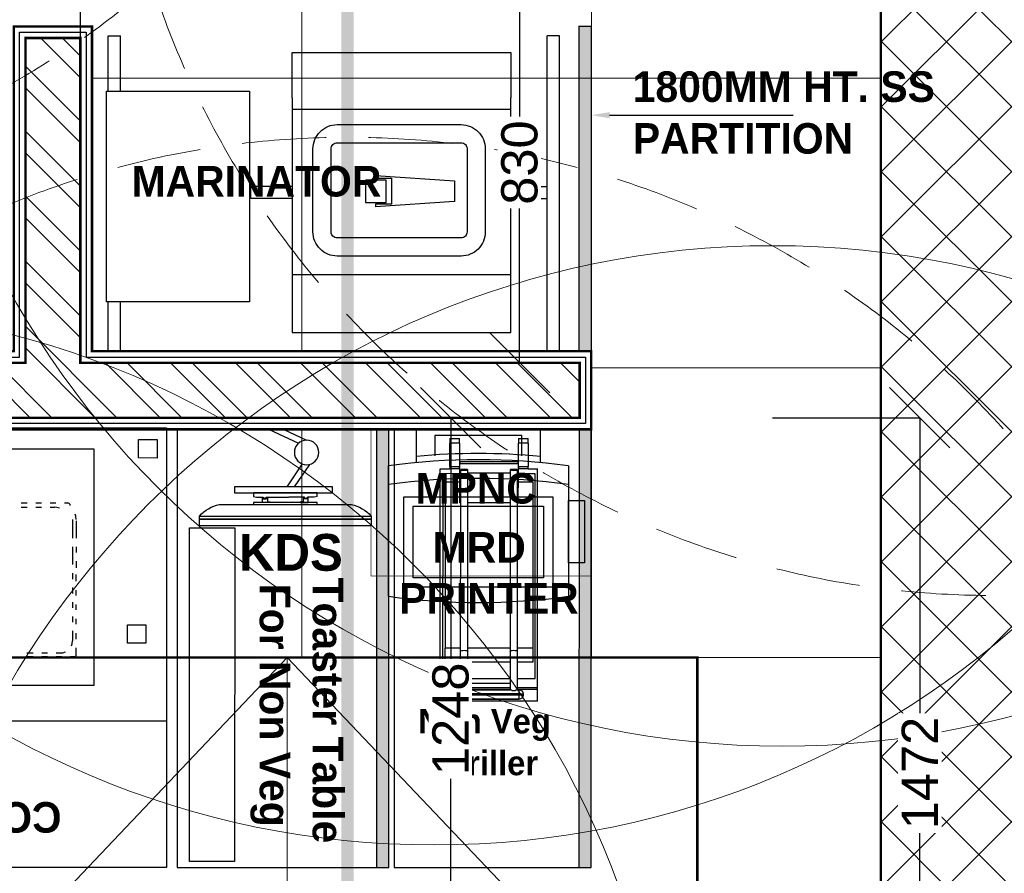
# Model space of a CAD drawing. Header units: millimetres. Extents: x -115221 to 194496, y -122556 to 375476.
# Tile 34 of 169: x 103976 to 106015, y -103773 to -102005. Entities that reach past the tile are written whole.
import ezdxf

# ---------------------------------------------------------------- set-up
doc = ezdxf.new("R2010")
doc.units = ezdxf.units.MM
doc.header["$PDMODE"] = 3
doc.header["$PDSIZE"] = -100
doc.linetypes.add('CONTINOUS', pattern=[0])
doc.linetypes.add('DASHED2', pattern=[0.375, 0.25, -0.125])
for name, color, linetype, lineweight in [('Ceiling', 6, 'Continuous', 13), ('FA-PENDANT SPRINKLER COVERAGR AREA', 6, 'Continuous', 0), ('FA-UPRIGHT 79 DEG', 104, 'Continuous', 0), ('FA-UPRIGHT 79 DEG COVERAGE AREA', 124, 'Continuous', 0), ('FA-UPRIGHT SPRINKLER', 1, 'Continuous', 0), ('FA-UPRIGHT SPRINKLER COVERAGE AREA', 1, 'Continuous', 0), ('PENDENT SPRINKLER', 6, 'Continuous', 0), ('SPRINKLER DIM', 5, 'Continuous', 0), ('SPRINKLER PIPE', 1, 'Continuous', 0)]:
    doc.layers.add(name, color=color, linetype=linetype, lineweight=lineweight)
for name, color, linetype in [('FUR R0', 8, 'Continuous'), ('WWDS CEILING', 8, 'Continuous'), ('WWDS FURNITURE LAYOUT', 8, 'Continuous')]:
    doc.layers.add(name, color=color, linetype=linetype)
doc.styles.add('ARIAL', font='GOTHICB.TTF')
doc.styles.add('har', font='GOTHICB.TTF')
doc.styles.get("Standard").update_dxf_attribs({"font": 'arial.ttf'})
doc.dimstyles.new('PLU DIM', dxfattribs={"dimtxt": 75, "dimasz": 125, "dimexe": 0.1, "dimexo": 0.1, "dimgap": 0.09, "dimtad": 0, "dimtoh": 1, "dimdec": 0, "dimzin": 0, "dimdsep": 46, "dimtxsty": 'Standard', "dimblk": 'OBLIQUE', "dimcen": 0.09, "dimclrd": 150, "dimclre": 150, "dimclrt": 1, "dimadec": 0, "dimazin": 0, "dimtfac": 1, "dimtdec": 0, "dimtofl": 0, "dimtmove": 1, "dimatfit": 3, "dimldrblk": 'OBLIQUE', "dimfxl": 1, "dimtfill": 1, "dimfrac": 1, "dimtolj": 1, "dimtzin": 0, "dimarcsym": 0})

# ---------------------------------------------------------------- blocks, each defined once
blk = doc.blocks.new('Bun Toaster')
for q in [(297.9, -113.5), (500.3, -598.2)]:
    blk.add_line((297.9, -598.1), q)
at = {"layer": 'FUR R0'}
for p, q in [((317.3, -60.2), (317.3, -50.2)), ((337.3, -50.2), (317.3, -50.2)), ((317.3, -60.2), (317.3, -108.5)), ((317.3, -60.2), (337.3, -60.2)), ((337.3, -50.2), (337.3, -60.2)), ((337.3, -108.5), (337.3, -60.2)), ((460.3, -60.2), (460.3, -50.2)), ((480.3, -50.2), (460.3, -50.2)), ((460.3, -60.2), (460.3, -108.5)), ((460.3, -60.2), (480.3, -60.2)), ((480.3, -50.2), (480.3, -60.2)), ((480.3, -108.5), (480.3, -60.2)), ((338.3, -103.2), (338.3, -98.5)), ((338.3, -98.5), (459.3, -98.5)), ((459.3, -98.5), (459.3, -103.2)), ((317.3, -113.5), (297.9, -113.5)), ((317.3, -113.5), (317.3, -108.5)), ((337.3, -108.5), (317.3, -108.5)), ((317.3, -113.5), (337.3, -113.5)), ((337.3, -108.5), (337.3, -113.5)), ((338.3, -113.5), (337.3, -113.5)), ((338.3, -103.2), (338.3, -122.3)), ((338.3, -103.2), (459.3, -103.2)), ((338.3, -122.3), (338.3, -184)), ((338.3, -122.3), (339.8, -122.3)), ((339.8, -115.5), (339.8, -192.6)), ((354.8, -115.5), (354.8, -192.6)), ((354.8, -122.3), (442.8, -122.3)), ((442.8, -192.6), (442.8, -115.5)), ((457.8, -192.6), (457.8, -115.5)), ((457.8, -122.3), (459.3, -122.3)), ((459.3, -122.3), (459.3, -103.2)), ((460.3, -113.5), (459.3, -113.5)), ((459.3, -184), (459.3, -122.3)), ((460.3, -113.5), (460.3, -108.5)), ((480.3, -108.5), (460.3, -108.5)), ((460.3, -113.5), (480.3, -113.5)), ((480.3, -108.5), (480.3, -113.5)), ((500.3, -113.5), (480.3, -113.5)), ((500.3, -560.3), (500.3, -113.5)), ((302.3, -123.5), (338.3, -123.5)), ((302.3, -550.3), (302.3, -123.5)), ((307.3, -141.5), (307.3, -487)), ((307.3, -141.5), (338.3, -141.5)), ((459.3, -123.5), (495.3, -123.5)), ((459.3, -141.5), (490.3, -141.5)), ((490.3, -141.5), (490.3, -487)), ((495.3, -123.5), (495.3, -550.3)), ((338.3, -184), (339.8, -184)), ((354.8, -184), (442.8, -184)), ((457.8, -184), (459.3, -184)), ((339.8, -192.6), (339.8, -494)), ((354.8, -192.6), (354.8, -494)), ((442.8, -494), (442.8, -192.6)), ((457.8, -494), (457.8, -192.6)), ((307.3, -487), (307.3, -506.1)), ((307.3, -487), (339.8, -487)), ((354.8, -487), (442.8, -487)), ((457.8, -487), (490.3, -487)), ((490.3, -506.1), (490.3, -487)), ((307.3, -506.1), (307.3, -516.7)), ((339.8, -506.1), (307.3, -506.1)), ((339.8, -494), (339.8, -573.9)), ((354.8, -494), (354.8, -573.9)), ((442.8, -506.1), (354.8, -506.1)), ((442.8, -573.9), (442.8, -494)), ((457.8, -573.9), (457.8, -494)), ((490.3, -506.1), (457.8, -506.1)), ((490.3, -516.7), (490.3, -506.1)), ((307.3, -516.7), (339.8, -516.7)), ((354.8, -516.7), (442.8, -516.7)), ((457.8, -516.7), (490.3, -516.7)), ((339.8, -550.3), (302.3, -550.3)), ((442.8, -550.3), (354.8, -550.3)), ((495.3, -550.3), (457.8, -550.3)), ((339.8, -569.2), (297.9, -569.2)), ((339.8, -572.7), (297.9, -572.7)), ((336.3, -573.9), (336.3, -582.6)), ((339.9, -573.9), (336.3, -573.9)), ((339.9, -573.9), (340.1, -573.9)), ((340.1, -573.9), (340.4, -574)), ((340.4, -574), (340.8, -574.2)), ((340.8, -574.2), (341.3, -574.5)), ((341.3, -574.5), (341.9, -574.8)), ((352.7, -574.8), (353.2, -574.5)), ((353.2, -574.5), (353.7, -574.2)), ((353.7, -574.2), (354.1, -574)), ((354.1, -574), (354.4, -573.9)), ((354.4, -573.9), (354.6, -573.9)), ((442.9, -573.9), (354.6, -573.9)), ((442.8, -560.3), (354.8, -560.3)), ((442.8, -569.2), (354.8, -569.2)), ((442.8, -572.7), (354.8, -572.7)), ((442.9, -573.9), (443.1, -573.9)), ((443.1, -573.9), (443.4, -574)), ((443.4, -574), (443.8, -574.2)), ((443.8, -574.2), (444.3, -574.5)), ((444.3, -574.5), (444.9, -574.8)), ((455.7, -574.8), (456.2, -574.5)), ((456.2, -574.5), (456.7, -574.2)), ((456.7, -574.2), (457.1, -574)), ((457.1, -574), (457.4, -573.9)), ((457.4, -573.9), (457.6, -573.9)), ((461.3, -573.9), (457.6, -573.9)), ((500.3, -560.3), (457.8, -560.3)), ((500.3, -569.2), (457.8, -569.2)), ((500.3, -572.7), (457.8, -572.7)), ((461.3, -582.6), (461.3, -573.9)), ((500.3, -569.2), (500.3, -560.3)), ((500.3, -572.7), (500.3, -569.2)), ((500.3, -598.2), (500.3, -572.7)), ((327.3, -582.9), (327.3, -584.9)), ((327.3, -584.9), (327.3, -584.9)), ((336.3, -582.6), (461.3, -582.6)), ((336.3, -584.6), (336.3, -582.6)), ((336.3, -584.6), (336.3, -593.9)), ((461.3, -584.6), (336.3, -584.6)), ((336.3, -593.9), (336.3, -593.9)), ((336.3, -593.9), (461.3, -593.9)), ((336.3, -593.9), (336.3, -593.9)), ((461.3, -593.9), (336.3, -593.9)), ((461.3, -593.9), (336.3, -593.9)), ((341.9, -574.8), (342.5, -575.1)), ((342.5, -575.1), (343.1, -575.4)), ((343.1, -575.4), (343.9, -575.7)), ((343.9, -575.7), (344.7, -576)), ((344.7, -576), (345.5, -576.2)), ((345.5, -576.2), (346.4, -576.4)), ((346.4, -576.4), (347.3, -576.4)), ((347.3, -576.4), (348.1, -576.4)), ((348.1, -576.4), (349, -576.2)), ((349, -576.2), (349.8, -576)), ((349.8, -576), (350.6, -575.7)), ((350.6, -575.7), (351.4, -575.4)), ((351.4, -575.4), (352.1, -575.1)), ((352.1, -575.1), (352.7, -574.8)), ((444.9, -574.8), (445.5, -575.1)), ((445.5, -575.1), (446.1, -575.4)), ((446.1, -575.4), (446.9, -575.7)), ((446.9, -575.7), (447.7, -576)), ((447.7, -576), (448.5, -576.2)), ((448.5, -576.2), (449.4, -576.4)), ((449.4, -576.4), (450.3, -576.4)), ((450.3, -576.4), (451.1, -576.4)), ((451.1, -576.4), (452, -576.2)), ((452, -576.2), (452.8, -576)), ((452.8, -576), (453.6, -575.7)), ((453.6, -575.7), (454.4, -575.4)), ((454.4, -575.4), (455.1, -575.1)), ((455.1, -575.1), (455.7, -574.8)), ((461.3, -582.6), (461.3, -584.6)), ((461.3, -593.9), (461.3, -584.6)), ((461.3, -593.9), (461.3, -593.9)), ((461.3, -593.9), (461.3, -593.9)), ((470.3, -584.9), (470.3, -582.9)), ((470.3, -584.9), (470.3, -584.9))]:
    blk.add_line(p, q, dxfattribs=at)
for centre, start, end in [((336.3, -582.9), 90, 180), ((461.3, -582.9), 0, 90), ((336.3, -584.9), 180, 270), ((461.3, -584.9), 270, 0)]:
    blk.add_arc(centre, 9, start, end, dxfattribs=at)
for centre in [(347.3, -115.5), (450.3, -115.5)]:
    blk.add_ellipse(centre, major_axis=(7.5, 0), ratio=0.139173, dxfattribs=at)
for centre, major_axis, ratio, start_param, end_param in [((347.3, -192.6), (-7.5, 0), 0.221255, 3.141593, 6.283185), ((450.3, -192.6), (-7.5, 0), 0.221255, 3.141593, 6.283185), ((347.3, -494), (-7.5, 0), 0.302685, 3.141593, 6.283185), ((450.3, -494), (-7.5, 0), 0.302685, 3.141593, 6.283185), ((336.3, -582.9), (-9, 0), 0.034899, 4.712389, 6.283185), ((336.3, -584.9), (-9, 0), 0.034899, -1.570796, 0), ((336.3, -584.9), (9, 0), 0.999391, 3.141593, 4.712389), ((336.3, -584.9), (9, 0), 0.999391, 3.141593, 4.712389), ((461.3, -582.9), (9, 0), 0.034899, 0, 1.570796), ((461.3, -584.9), (-9, 0), 0.034899, 3.141593, 4.712389), ((461.3, -584.9), (-9, 0), 0.999391, 1.570796, 3.141593), ((461.3, -584.9), (9, 0), 0.999391, 4.712389, 6.283185)]:
    blk.add_ellipse(centre, major_axis=major_axis, ratio=ratio, start_param=start_param, end_param=end_param, dxfattribs=at)
blk = doc.blocks.new('hnhhnhn')
at = {"layer": 'FUR R0'}
for p, q in [((-33296.892, -8865.781), (-33296.892, -8869.819)), ((-33296.892, -8865.781), (-33295.901, -8865.781)), ((-33295.901, -8865.781), (-33295.901, -8869.819)), ((-33260.001, -8865.781), (-33260.993, -8865.781)), ((-33260.993, -8865.781), (-33260.993, -8891.564)), ((-33260.001, -8865.781), (-33260.001, -8891.564)), ((-33281.846, -8867.299), (-33263.968, -8867.299)), ((-33281.846, -8886.498), (-33281.846, -8867.299)), ((-33263.968, -8867.299), (-33263.968, -8871.018)), ((-33263.968, -8871.018), (-33263.968, -8886.498)), ((-33281.846, -8872.047), (-33263.968, -8872.047)), ((-33268.576, -8878.018), (-33275.043, -8877.576)), ((-33275.043, -8877.797), (-33275.043, -8877.576)), ((-33273.72, -8877.797), (-33275.043, -8877.797)), ((-33273.72, -8879.929), (-33273.72, -8877.797)), ((-33285.24, -8878.262), (-33285.24, -8879.254)), ((-33281.846, -8878.262), (-33285.24, -8878.262)), ((-33268.576, -8879.709), (-33268.576, -8878.018)), ((-33263.968, -8878.262), (-33260.993, -8878.262)), ((-33281.846, -8879.254), (-33285.24, -8879.254)), ((-33263.968, -8879.254), (-33260.993, -8879.254)), ((-33275.116, -8880.003), (-33275.116, -8879.929)), ((-33275.116, -8879.929), (-33273.72, -8879.929)), ((-33275.043, -8880.15), (-33268.576, -8879.709)), ((-33263.968, -8885.542), (-33281.846, -8885.542)), ((-33281.846, -8886.498), (-33281.846, -8890.217)), ((-33263.968, -8890.217), (-33263.968, -8886.498)), ((-33296.892, -8887.058), (-33296.892, -8891.564)), ((-33295.901, -8887.058), (-33295.901, -8891.564)), ((-33281.846, -8890.217), (-33263.968, -8890.217)), ((-33296.892, -8891.564), (-33295.901, -8891.564)), ((-33260.001, -8891.564), (-33260.993, -8891.564))]:
    blk.add_line(p, q, dxfattribs=at)
for points in [[(-33285.333, -8887.058), (-33285.333, -8869.819), (-33297.044, -8869.819), (-33297.044, -8887.058)], [(-33275.851, -8879.782), (-33275.851, -8877.944), (-33274.161, -8877.944), (-33274.161, -8879.782)]]:
    blk.add_lwpolyline(points, close=True, dxfattribs=at)
for points in [[(-33266.06, -8882.329), (-33266.06, -8875.543, 0.414214), (-33268.043, -8873.56), (-33278.17, -8873.56, 0.414214), (-33280.153, -8875.543), (-33280.153, -8882.329, 0.414214), (-33278.17, -8884.312), (-33268.043, -8884.312, 0.414214)], [(-33267.547, -8882.329), (-33267.547, -8875.543, 0.414214), (-33268.043, -8875.047), (-33278.17, -8875.047, 0.414214), (-33278.666, -8875.543), (-33278.666, -8882.329, 0.414214), (-33278.17, -8882.825), (-33268.043, -8882.825, 0.414214)]]:
    blk.add_lwpolyline(points, format="xyb", close=True, dxfattribs=at)
blk = doc.blocks.new('pos')
at = {"layer": 'FUR R0'}
for p, q in [((26820.774, -5572.856), (26831.274, -5572.856)), ((26831.537, -5575.106), (26834.224, -5575.106)), ((26834.224, -5585.106), (26834.224, -5575.106)), ((26831.537, -5585.106), (26834.224, -5585.106)), ((26831.274, -5587.356), (26820.774, -5587.356)), ((26823.483, -5587.356), (26820.774, -5587.356)), ((26823.483, -5588.656), (26823.483, -5587.356)), ((26828.483, -5587.356), (26828.483, -5588.656)), ((26828.483, -5588.656), (26823.483, -5588.656))]:
    blk.add_line(p, q, dxfattribs=at)
for points in [[(26828.774, -5574.106), (26828.774, -5586.106), (26821.524, -5586.106), (26821.524, -5574.106)], [(26828.024, -5574.856), (26828.024, -5585.356), (26822.274, -5585.356), (26822.274, -5574.856)], [(26828.483, -5587.356), (26828.483, -5588.656), (26823.483, -5588.656), (26823.483, -5587.356)]]:
    blk.add_lwpolyline(points, close=True, dxfattribs=at)
blk.add_lwpolyline([(26832.084, -5583.606), (26833.724, -5583.606), (26833.724, -5576.606), (26832.084, -5576.606)], dxfattribs=at)
for centre, radius, start, end in [((26873.087, -5580.106), 52.812, 172.10963, 187.89037), ((26777.462, -5580.106), 52.812, 352.10963, 7.89037), ((26778.962, -5580.106), 52.812, 352.10963, 7.89037), ((26778.962, -5580.106), 53.312, 354.61851, 5.38149)]:
    blk.add_arc(centre, radius, start, end, dxfattribs=at)
blk = doc.blocks.new('sd sd fsd')
at = {"layer": 'FUR R0'}
for p, q in [((-562151.56, -31360.39), (-562165.56, -31360.39)), ((-562165.56, -31360.39), (-562165.56, -31360.928)), ((-562151.56, -31360.928), (-562151.56, -31360.39)), ((-562151.56, -31360.928), (-562165.56, -31360.928)), ((-562165.56, -31360.928), (-562165.56, -31361.197)), ((-562165.56, -31360.928), (-562151.56, -31360.928)), ((-562165.56, -31361.197), (-562151.56, -31361.197)), ((-562151.56, -31361.197), (-562151.56, -31360.928)), ((-562163.945, -31362.14), (-562153.176, -31362.14)), ((-562161.146, -31362.14), (-562155.975, -31362.14)), ((-562161.146, -31362.297), (-562161.146, -31362.14)), ((-562155.975, -31362.297), (-562161.146, -31362.297)), ((-562160.422, -31362.297), (-562160.422, -31362.706)), ((-562159.79, -31362.297), (-562160.422, -31362.297)), ((-562160.015, -31362.718), (-562160.015, -31362.343)), ((-562160.015, -31362.343), (-562159.79, -31362.343)), ((-562159.79, -31362.343), (-562159.79, -31362.297)), ((-562157.331, -31362.343), (-562157.331, -31362.297)), ((-562157.331, -31362.297), (-562156.699, -31362.297)), ((-562157.106, -31362.343), (-562157.331, -31362.343)), ((-562157.106, -31362.718), (-562157.106, -31362.343)), ((-562156.699, -31362.297), (-562156.699, -31362.706)), ((-562155.975, -31362.14), (-562155.975, -31362.297)), ((-562162.703, -31363.082), (-562154.703, -31363.082)), ((-562162.703, -31363.582), (-562162.703, -31363.082)), ((-562161.146, -31362.789), (-562160.915, -31362.727)), ((-562161.146, -31363.082), (-562161.146, -31362.789)), ((-562155.975, -31363.082), (-562161.146, -31363.082)), ((-562160.915, -31362.727), (-562160.37, -31362.727)), ((-562160.422, -31362.706), (-562160.379, -31362.706)), ((-562160.379, -31362.66), (-562160.379, -31362.61)), ((-562160.379, -31362.61), (-562160.101, -31362.61)), ((-562160.307, -31362.66), (-562160.379, -31362.66)), ((-562160.379, -31362.706), (-562160.379, -31362.672)), ((-562160.379, -31362.672), (-562160.307, -31362.672)), ((-562160.37, -31362.652), (-562160.37, -31362.617)), ((-562160.37, -31362.617), (-562160.111, -31362.617)), ((-562160.3, -31362.652), (-562160.37, -31362.652)), ((-562160.37, -31362.727), (-562160.37, -31362.68)), ((-562160.37, -31362.68), (-562160.3, -31362.68)), ((-562160.307, -31362.672), (-562160.307, -31362.66)), ((-562160.3, -31362.68), (-562160.3, -31362.652)), ((-562160.111, -31362.652), (-562160.158, -31362.652)), ((-562160.158, -31362.652), (-562160.158, -31362.68)), ((-562160.158, -31362.68), (-562160.111, -31362.68)), ((-562160.101, -31362.656), (-562160.151, -31362.656)), ((-562160.151, -31362.656), (-562160.151, -31362.674)), ((-562160.151, -31362.674), (-562160.101, -31362.674)), ((-562160.111, -31362.617), (-562160.111, -31362.652)), ((-562160.111, -31362.68), (-562160.111, -31362.727)), ((-562160.111, -31362.727), (-562158.311, -31362.727)), ((-562160.101, -31362.61), (-562160.101, -31362.656)), ((-562160.101, -31362.674), (-562160.101, -31362.718)), ((-562160.101, -31362.718), (-562160.015, -31362.718)), ((-562157.01, -31362.727), (-562158.271, -31362.727)), ((-562157.02, -31362.718), (-562157.106, -31362.718)), ((-562156.742, -31362.61), (-562157.02, -31362.61)), ((-562157.02, -31362.61), (-562157.02, -31362.656)), ((-562157.02, -31362.656), (-562156.97, -31362.656)), ((-562156.97, -31362.674), (-562157.02, -31362.674)), ((-562157.02, -31362.674), (-562157.02, -31362.718)), ((-562156.751, -31362.617), (-562157.01, -31362.617)), ((-562157.01, -31362.617), (-562157.01, -31362.652)), ((-562157.01, -31362.652), (-562156.963, -31362.652)), ((-562156.963, -31362.68), (-562157.01, -31362.68)), ((-562157.01, -31362.68), (-562157.01, -31362.727)), ((-562156.97, -31362.656), (-562156.97, -31362.674)), ((-562156.963, -31362.652), (-562156.963, -31362.68)), ((-562156.821, -31362.68), (-562156.821, -31362.652)), ((-562156.821, -31362.652), (-562156.751, -31362.652)), ((-562156.751, -31362.68), (-562156.821, -31362.68)), ((-562156.814, -31362.672), (-562156.814, -31362.66)), ((-562156.814, -31362.66), (-562156.742, -31362.66)), ((-562156.742, -31362.672), (-562156.814, -31362.672)), ((-562156.751, -31362.652), (-562156.751, -31362.617)), ((-562156.751, -31362.727), (-562156.751, -31362.68)), ((-562156.206, -31362.727), (-562156.751, -31362.727)), ((-562156.742, -31362.66), (-562156.742, -31362.61)), ((-562156.742, -31362.706), (-562156.742, -31362.672)), ((-562156.699, -31362.706), (-562156.742, -31362.706)), ((-562155.975, -31362.789), (-562156.206, -31362.727)), ((-562155.975, -31362.789), (-562155.975, -31363.082)), ((-562154.703, -31363.082), (-562154.703, -31363.582)), ((-562154.703, -31363.582), (-562162.703, -31363.582)), ((-562157.176, -31365.444), (-562158.44, -31363.582)), ((-562156.597, -31365.406), (-562157.835, -31363.582)), ((-562159.943, -31368.268), (-562157.483, -31367.133)), ((-562158.749, -31368.268), (-562156.825, -31367.38)), ((-562160.863, -31368.268), (-562156.56, -31368.268)), ((-562160.863, -31368.268), (-562156.56, -31368.268))]:
    blk.add_line(p, q, dxfattribs=at)
blk.add_circle((-562156.825, -31366.38), 1, dxfattribs=at)
for centre, start, end in [((-562163.284, -31359.151), 221.95519, 257.53193), ((-562153.837, -31359.151), 282.46807, 318.04481)]:
    blk.add_arc(centre, 3.061, start, end, dxfattribs=at)
blk = doc.blocks.new('FUR R0')
at = {"layer": 'WWDS FURNITURE LAYOUT', "ltscale": 50}
h = blk.add_hatch(dxfattribs=at)
h.set_pattern_fill('ANSI32', color=8, scale=10, angle=90)
h.set_pattern_definition([(135, (-1707085.58, -2849989.47), (-67.351921, -67.351921), []), (135, (-1707085.58, -2849944.57), (-67.351921, -67.351921), [])])
h.paths.add_polyline_path([(-7200, 85.6), (-6853.9, 85.6), (-6853.9, -919.4), (-5200.6, -919.4), (-5200.6, -246.4), (-5086.8, -246.4), (-5086.8, -919.4), (-4052.6, -919.4), (-4052.6, -1033.2), (-6967.7, -1033.2), (-6967.7, -28.1), (-7200, -28.1)])
h = blk.add_hatch(color=8, dxfattribs=at)
h.dxf.hatch_style = 1
h.paths.add_polyline_path([(-4028.6, -222.4), (-4053.9, -222.3), (-4053.9, -895.4), (-4028.6, -895.4)])
at = {"layer": 'WWDS FURNITURE LAYOUT', "linetype": 'CONTINOUS', "ltscale": 22}
h = blk.add_hatch(dxfattribs=at)
h.set_pattern_fill('ANGLE', color=8, scale=25.333333, angle=540.008)
h.set_pattern_definition([(180.0080398, (-103388.895, -187870.874), (0.00097757, -6.9666666), [5.06666667, -1.9]), (270.0080398, (-103388.895, -187870.874), (6.9666666, 0.00097757), [5.06666667, -1.9])])
h.paths.add_polyline_path([(-4447.9, -1057.2), (-4473.2, -1057.2), (-4473.3, -1965.2), (-4448, -1965.2)])
h = blk.add_hatch(dxfattribs=at)
h.set_pattern_fill('ANGLE', color=8, angle=540.008)
h.set_pattern_definition([(180.0080398, (-1707085.583, -2849989.469), (0.000980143, -6.984999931), [5.08, -1.905]), (270.0080398, (-1707085.583, -2849989.469), (6.984999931, 0.000980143), [5.08, -1.905])])
h.paths.add_polyline_path([(-4028.6, -1057.2), (-4053.9, -1057.2), (-4054.1, -1965.2), (-4028.7, -1965.2)])
at = {"layer": 'WWDS FURNITURE LAYOUT', "color": 8}
for points in [[(-7335.4, 604.9), (-7188, 604.9), (-7188, 97.6), (-6841.9, 97.6), (-6841.9, -907.4), (-5212.6, -907.4), (-5212.6, -234.4), (-5074.8, -234.4), (-5074.8, -907.4), (-4040.6, -907.4), (-4040.6, -1045.2), (-6979.7, -1045.2), (-6979.7, -52.1), (-8688, -52.1), (-8688, -3702.7), (-7764.6, -3702.7), (-7764.6, -3840.5), (-8688, -3840.5), (-8688, -5900.5), (-6775, -5900.5)], [(-3990.5, -406.3), (-3610.1, -406.3)], [(-6255.4, -1964.9), (-6255.3, -1053.6), (-4908.2, -1053.8), (-4908.3, -1965.1), (-6255.4, -1964.9)], [(-4928, -1078.4), (-4928, -1116.6), (-4966.2, -1116.5), (-4966.2, -1078.4), (-4928, -1078.4)], [(-5058.5, -1587.4), (-5058.4, -1098.3), (-6116.1, -1098.2), (-6116.2, -1587.3), (-5058.5, -1587.4), (-5058.5, -1551.3)], [(-5209.6, -1209.7), (-5196.9, -1209.7)], [(-5209.6, -1218.2), (-5196.9, -1218.2)], [(-5178.9, -1209.7), (-5167.2, -1209.7)], [(-5178.9, -1218.2), (-5167.2, -1218.2)], [(-5149.2, -1209.7), (-5137.5, -1209.7)], [(-5149.2, -1218.2), (-5140.7, -1218.2)], [(-5130.1, -1220.3), (-5135.4, -1219.2), (-5140.7, -1218.2)], [(-5119.5, -1209.7), (-5113.1, -1209.7)], [(-5107.8, -1215), (-5107.8, -1212.9), (-5109.9, -1210.8), (-5113.1, -1209.7)], [(-5103, -1243.7), (-5103, -1258.5)], [(-5095.5, -1243.7), (-5096.5, -1237.3), (-5097.6, -1233)], [(-5103, -1258.5), (-5103, -1271.2)], [(-5095.5, -1246.8), (-5095.5, -1258.5)], [(-5095.5, -1258.5), (-5095.5, -1271.2)], [(-5103, -1271.2), (-5103, -1282.9)], [(-5095.5, -1271.2), (-5095.6, -1282.9)], [(-5103, -1300.9), (-5103, -1316.9)], [(-5095.6, -1300.9), (-5095.6, -1312.6)], [(-5103, -1316.9), (-5103, -1337)], [(-5095.6, -1330.6), (-5095.6, -1344.4)], [(-5103, -1355), (-5103, -1367.8)], [(-5095.6, -1372), (-5095.6, -1358.2)], [(-5103, -1384.8), (-5103, -1397.5)], [(-5095.6, -1401.7), (-5095.6, -1390.1)], [(-5103, -1415.5), (-5103, -1427.2)], [(-5095.6, -1431.4), (-5095.6, -1419.8)], [(-5103, -1445.2), (-5103, -1456.9)], [(-5095.6, -1461.1), (-5095.6, -1449.5)], [(-4951.3, -1462.2), (-4951.3, -1500.4), (-4989.5, -1500.4), (-4989.5, -1462.2), (-4951.3, -1462.2)], [(-5103, -1474.9), (-5103, -1495.1)], [(-5095.6, -1491.9), (-5095.6, -1479.2)], [(-5105.1, -1505.7), (-5104.1, -1501.5), (-5103, -1495.1)], [(-5197.4, -1520.5), (-5184.7, -1520.5)], [(-5197.4, -1528), (-5184.7, -1528)], [(-5166.7, -1520.5), (-5155, -1520.5)], [(-5166.7, -1528), (-5155, -1528)], [(-5137, -1520.5), (-5128.5, -1520.6), (-5123.2, -1520.6), (-5117.9, -1518.4)], [(-5137, -1528), (-5125.3, -1528)], [(-5107.3, -1528), (-5100.9, -1528)], [(-5100.9, -1528), (-5097.7, -1528), (-5095.6, -1525.9), (-5095.6, -1523.7)], [(-5095.6, -1523.7), (-5095.6, -1509.9)], [(-4908.3, -1661.7), (-6255.4, -1661.5)]]:
    blk.add_lwpolyline(points, dxfattribs=at)
for points, const_width in [([(-7200, 85.6), (-6853.9, 85.6), (-6853.9, -919.4), (-5200.6, -919.4), (-5200.6, -246.4), (-5086.8, -246.4), (-5086.8, -919.4), (-4052.6, -919.4), (-4052.6, -1033.2), (-6967.7, -1033.2), (-6967.7, -28.1), (-7200, -28.1)], 5.07), ([(-4028.6, -1057.2), (-4028.7, -1361.2), (-4484.7, -1361.1), (-4484.6, -1057.1)], 1.27)]:
    blk.add_lwpolyline(points, close=True, dxfattribs=dict(at, const_width=const_width))
at = {"layer": 'WWDS FURNITURE LAYOUT', "color": 8, "ltscale": 50, "const_width": 3}
blk.add_lwpolyline([(-4028.5, -222.4), (-4053.8, -222.3), (-4053.9, -895.4), (-4028.6, -895.4)], close=True, dxfattribs=at)
at = {"layer": 'WWDS FURNITURE LAYOUT', "color": 8, "linetype": 'Continuous', "lineweight": 25}
for points in [[(-4447.9, -1057.2), (-4886.2, -1057.2), (-4886.3, -1965.1), (-4448, -1965.2)], [(-4767.2, -1261), (-4767.3, -1952.5), (-4861, -1952.5), (-4860.9, -1261)]]:
    blk.add_lwpolyline(points, close=True, dxfattribs=at)
at = {"layer": 'WWDS FURNITURE LAYOUT', "color": 8, "linetype": 'CONTINOUS', "ltscale": 22}
for points in [[(-4447.9, -1057.2), (-4473.2, -1057.2), (-4473.3, -1965.2), (-4448, -1965.2)], [(-4028.6, -1057.2), (-4053.9, -1057.2), (-4054.1, -1965.2), (-4028.7, -1965.2)]]:
    blk.add_lwpolyline(points, close=True, dxfattribs=at)
at = {"layer": 'WWDS FURNITURE LAYOUT', "color": 8}
blk.add_lwpolyline([(-4436.7, -1965.2), (-4028.7, -1965.2), (-4028.6, -1057.2), (-4436.5, -1057.2)], close=True, dxfattribs=at)
blk.add_solid([(-3990.5, -412.7), (-4028.5, -406.3), (-3990.5, -400)], dxfattribs=at)
for name, p, xscale, yscale, zscale, rotation in [('hnhhnhn', (838460.6, -225613.4), -25.33333333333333, 25.33333333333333, 25.33333333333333, 179.991960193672), ('sd sd fsd', (14274165.2, -797811.2), -25.4, 25.4, 25.4, 180), ('pos', (-147918.8, -691402.7), 25.72705993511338, 25.72705993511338, 25.72705993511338, 89.99196019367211)]:
    blk.add_blockref(name, p, dxfattribs=dict(at, xscale=xscale, yscale=yscale, zscale=zscale, rotation=rotation))
at = {"layer": 'WWDS FURNITURE LAYOUT', "color": 8, "linetype": 'Continuous', "lineweight": 25, "xscale": -0.9936781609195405, "yscale": 0.9936781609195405, "zscale": 0.9936781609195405, "rotation": 359.991960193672}
blk.add_blockref('Bun Toaster', (-3844.1, -1026.4, 0), dxfattribs=at)
at = {"layer": 'WWDS FURNITURE LAYOUT', "color": 8}
for s, height, rotation, style, p in [('1800MM HT. SS', 63.333, 0.008, 'har', (-3942.7, -378.9, 0)), ('PARTITION', 63.33, 0.008, 'har', (-3942.4, -486.1, 0)), ('MARINATOR', 63.33, 359.992, 'har', (-4980.8, -574.8)), ('MPNC', 63.33, 359.992, 'har', (-4392.7, -1211)), ('KDS', 76.2, 360, 'har', (-4758.3, -1350.2)), ('MRD', 63.33, 359.992, 'har', (-4357, -1333.4)), ('For Non Veg', 63.333, 269.992, 'ARIAL', (-4715.4, -1377.1, 0)), ('Toaster Table', 63.333, 269.992, 'ARIAL', (-4605.6, -1364.2, 0)), ('PRINTER', 63.33, 359.992, 'har', (-4426.4, -1439)), ('Non Veg', 50.67, 359.992, 'har', (-4387.1, -1687.2, 0)), ('Griller', 50.67, 359.992, 'har', (-4338.3, -1773.9, 0)), ('COMBINED BURGER', 63.333, 180.0172, 'ARIAL', (-5125.9, -1829.4, 0))]:
    blk.add_text(s, height=height, rotation=rotation, dxfattribs=dict(at, style=style)).set_placement(p)
blk = doc.blocks.new('A$C2c19c177')
at = {"layer": 'Ceiling', "transparency": 33554687}
h = blk.add_hatch(dxfattribs=at)
h.set_pattern_fill('ANSI37', color=8, scale=30)
h.set_pattern_definition([(45, (-1707285.6, -2853039.39), (-67.351921, 67.351921), []), (135, (-1707285.6, -2853039.39), (-67.351921, -67.351921), [])])
h.paths.add_polyline_path([(-1855.7, -2778.3), (-3629, -2778.2), (-3629, -6476.6), (-2811.3, -6476), (-2811.5, -6379.4), (-3308.9, -6379.4), (-3309.7, -3084.9), (-1855.7, -3085)])
at = {"layer": 'Ceiling', "color": 8, "linetype": 'Continuous', "transparency": 33554610}
for p, q in [((-4828.4, -2006.3), (-4828.4, -3945.3)), ((-4228.4, -2006.1), (-4228.4, -4579.8)), ((-3629, -3379.7), (-5262.8, -3379.7)), ((-3629, -3979.7), (-4228.6, -3979.7)), ((-4828.4, -4107.1), (-4828.4, -4579.8)), ((-3629, -4579.7), (-8876, -4579.7))]:
    blk.add_line(p, q, dxfattribs=at)
at = {"layer": 'Ceiling', "color": 8, "const_width": 5}
for points in [[(-7191.7, -4107.1), (-4228.6, -4107.1), (-4228.6, -3945.3), (-5262.8, -3945.3), (-5262.8, -3272.3), (-5424.6, -3272.3), (-5424.6, -3945.3), (-7029.9, -3945.4)], [(-1855.7, -2778.3), (-3629, -2778.1), (-3629, -6476.6), (-4640.9, -6476.6), (-4640.9, -6961.9), (-7375.6, -6961.9)]]:
    blk.add_lwpolyline(points, dxfattribs=at)
at = {"layer": 'Ceiling', "color": 8, "transparency": 33554687, "const_width": 1}
blk.add_lwpolyline([(-1855.7, -2778.3), (-3629, -2778.2), (-3629, -6476.6), (-2811.3, -6476.6), (-2811.5, -6379.4), (-3309.4, -6379.4), (-3309.7, -3084.9), (-1855.7, -3085)], close=True, dxfattribs=at)
at = {"layer": 'Ceiling', "color": 8, "const_width": 5}
blk.add_lwpolyline([(-5707.7, -6368.9), (-4008.9, -6368.9), (-4008.9, -4579.8), (-5707.7, -4579.8)], close=True, dxfattribs=at)
at = {"layer": 'Ceiling', "color": 8}
for points in [[(-4858.3, -4579.8), (-5707.7, -5474.4), (-4858.3, -6368.9)], [(-4858.3, -4579.8), (-4008.9, -5474.4), (-4858.3, -6368.9)], [(-4858.3, -4579.8), (-4858.3, -6368.9)]]:
    blk.add_lwpolyline(points, dxfattribs=at)
blk = doc.blocks.new('US')
at = {"layer": 'FA-UPRIGHT SPRINKLER COVERAGE AREA', "color": 1, "linetype": 'DASHED2', "ltscale": 700}
blk.add_circle((0, 0), 1828.8, dxfattribs=at)
blk = doc.blocks.new('PENDENT SPRINKLER BELOW')
at = {"layer": 'FA-PENDANT SPRINKLER COVERAGR AREA', "color": 6, "ltscale": 22}
blk.add_circle((0, 0), 72, dxfattribs=at)
blk = doc.blocks.new('GS')
at = {"layer": 'FA-UPRIGHT 79 DEG COVERAGE AREA', "color": 94}
blk.add_circle((0.4, -1.5), 1828.8, dxfattribs=at)
blk = doc.blocks.new('_Oblique')
at = {"color": 0, "linetype": 'ByBlock', "lineweight": -2}
blk.add_line((-0.5, -0.5), (0.5, 0.5), dxfattribs=at)
blk = doc.blocks.new('*D534')
at = {"layer": 'Defpoints', "color": 0, "transparency": 16777216}
for p in [(104101.6, -101638.7), (104834.5, -101885.7), (104101.6, -102042.5)]:
    blk.add_point(p, dxfattribs=at)
at = {"layer": 'SPRINKLER DIM', "color": 150, "lineweight": -2, "transparency": 16777216}
for p, q in [((104101.6, -102042.4), (104101.6, -101638.6)), ((104101.6, -101638.7), (104385.5, -101638.7)), ((104834.5, -101638.7), (104550.7, -101638.7)), ((104834.5, -101885.6), (104834.5, -101638.6))]:
    blk.add_line(p, q, dxfattribs=at)
at = {"layer": 'SPRINKLER DIM', "color": 150, "lineweight": -2, "transparency": 16777216, "xscale": 125, "yscale": 125, "zscale": 125, "rotation": 180}
blk.add_blockref('_Oblique', (104101.6, -101638.7), dxfattribs=at)
at = {"layer": 'SPRINKLER DIM', "color": 150, "lineweight": -2, "transparency": 16777216, "xscale": 125, "yscale": 125, "zscale": 125}
blk.add_blockref('_Oblique', (104834.5, -101638.7), dxfattribs=at)
at = {"layer": 'SPRINKLER DIM', "color": 1, "transparency": 16777216, "insert": (104468.1, -101638.7), "char_height": 75, "attachment_point": 5, "bg_fill": 3, "box_fill_scale": 1.1, "bg_fill_color": 256, "bg_fill_true_color": 13158600, "bg_fill_transparency": 0}
blk.add_mtext('\\A1;733', dxfattribs=at)
blk = doc.blocks.new('*D535')
at = {"layer": 'Defpoints', "color": 0, "transparency": 16777216}
for p in [(104834.5, -101885.7), (105011.4, -102715.6), (105135.8, -102715.6)]:
    blk.add_point(p, dxfattribs=at)
at = {"layer": 'SPRINKLER DIM', "color": 150, "lineweight": -2, "transparency": 16777216}
for p, q in [((104834.6, -101885.7), (105011.5, -101885.7)), ((105011.4, -101885.7), (105011.4, -102217.8)), ((105011.4, -102715.6), (105011.4, -102383.5)), ((105135.7, -102715.6), (105011.3, -102715.6))]:
    blk.add_line(p, q, dxfattribs=at)
at = {"layer": 'SPRINKLER DIM', "color": 150, "lineweight": -2, "transparency": 16777216, "xscale": 125, "yscale": 125, "zscale": 125}
for p, rotation in [((105011.4, -101885.7), 90), ((105011.4, -102715.6), 270)]:
    blk.add_blockref('_Oblique', p, dxfattribs=dict(at, rotation=rotation))
at = {"layer": 'SPRINKLER DIM', "color": 1, "transparency": 16777216, "insert": (105011.4, -102300.7), "char_height": 75, "attachment_point": 5, "rotation": 90, "bg_fill": 3, "box_fill_scale": 1.1, "bg_fill_color": 256, "bg_fill_true_color": 13158600, "bg_fill_transparency": 0}
blk.add_mtext('\\A1;830', dxfattribs=at)
blk = doc.blocks.new('*D545')
at = {"layer": 'Defpoints', "color": 0, "transparency": 16777216}
for p in [(104655.1, -102829.4), (104868.7, -102829.4), (104655.1, -104077)]:
    blk.add_point(p, dxfattribs=at)
at = {"layer": 'SPRINKLER DIM', "color": 150, "lineweight": -2, "transparency": 16777216}
for p, q in [((104655.2, -102829.4), (104868.8, -102829.4)), ((104868.7, -102829.4), (104868.7, -103344.6)), ((104868.7, -104077), (104868.7, -103561.8)), ((104655.2, -104077), (104868.8, -104077))]:
    blk.add_line(p, q, dxfattribs=at)
at = {"layer": 'SPRINKLER DIM', "color": 150, "lineweight": -2, "transparency": 16777216, "xscale": 125, "yscale": 125, "zscale": 125}
for p, rotation in [((104868.7, -102829.4), 90), ((104868.7, -104077), 270)]:
    blk.add_blockref('_Oblique', p, dxfattribs=dict(at, rotation=rotation))
at = {"layer": 'SPRINKLER DIM', "color": 1, "transparency": 16777216, "insert": (104868.7, -103453.2), "char_height": 75, "attachment_point": 5, "rotation": 90, "bg_fill": 3, "box_fill_scale": 1.1, "bg_fill_color": 256, "bg_fill_true_color": 13158600, "bg_fill_transparency": 0}
blk.add_mtext('\\A1;1248', dxfattribs=at)
blk = doc.blocks.new('*D548')
at = {"layer": 'Defpoints', "color": 0, "transparency": 16777216}
for p in [(105535.5, -102829.4), (105840.4, -102829.4), (105535.5, -104301.7)]:
    blk.add_point(p, dxfattribs=at)
at = {"layer": 'SPRINKLER DIM', "color": 150, "lineweight": -2, "transparency": 16777216}
for p, q in [((105535.6, -102829.4), (105840.5, -102829.4)), ((105840.4, -102829.4), (105840.4, -103457.4)), ((105840.4, -104301.7), (105840.4, -103673.7)), ((105535.6, -104301.7), (105840.5, -104301.7))]:
    blk.add_line(p, q, dxfattribs=at)
at = {"layer": 'SPRINKLER DIM', "color": 150, "lineweight": -2, "transparency": 16777216, "xscale": 125, "yscale": 125, "zscale": 125}
for p, rotation in [((105840.4, -102829.4), 90), ((105840.4, -104301.7), 270)]:
    blk.add_blockref('_Oblique', p, dxfattribs=dict(at, rotation=rotation))
at = {"layer": 'SPRINKLER DIM', "color": 1, "transparency": 16777216, "insert": (105840.4, -103565.5), "char_height": 75, "attachment_point": 5, "rotation": 90, "bg_fill": 3, "box_fill_scale": 1.1, "bg_fill_color": 256, "bg_fill_true_color": 13158600, "bg_fill_transparency": 0}
blk.add_mtext('\\A1;1472', dxfattribs=at)

msp = doc.modelspace()

# ---------------------------------------------------------------- linework, layer by layer
at = {"layer": 'SPRINKLER PIPE', "const_width": 25.4}
msp.add_lwpolyline([(104655.1, -101368.8), (104655.1, -104741.4)], dxfattribs=at)

# ---------------------------------------------------------------- block references
at = {"layer": 'FA-UPRIGHT 79 DEG'}
for p in [(105554.9, -101679.6), (105535.1, -104300.2)]:
    msp.add_blockref('GS', p, dxfattribs=at)
at = {"layer": 'FA-UPRIGHT SPRINKLER'}
for p in [(103056.2, -100546.4), (105991.7, -101368.8), (104655.1, -104077)]:
    msp.add_blockref('US', p, dxfattribs=at)
at = {"layer": 'PENDENT SPRINKLER', "color": 4, "xscale": 25.4, "yscale": 25.4, "zscale": 25.4}
for p in [(104834.5, -101885.7), (103498.8, -104427.2)]:
    msp.add_blockref('PENDENT SPRINKLER BELOW', p, dxfattribs=at)
at = {"layer": 'WWDS CEILING'}
msp.add_blockref('A$C2c19c177', (109388.5, -98746.3), dxfattribs=at)
at = {"layer": 'WWDS FURNITURE LAYOUT'}
msp.add_blockref('FUR R0', (109188.4, -101796.2), dxfattribs=at)

# ---------------------------------------------------------------- next in the draw order: dimensions: what is measured, and where the dimension line sits
at = {"layer": 'SPRINKLER DIM'}
dim = msp.add_linear_dim(base=(104101.6, -101638.7), p1=(104834.5, -101885.7), p2=(104101.6, -102042.5), dimstyle='PLU DIM', dxfattribs=at)
dim.commit()
dim.dimension.update_dxf_attribs({"geometry": '*D534', "text_midpoint": (104468.1, -101638.7)})
dim = msp.add_linear_dim(base=(105840.4, -102829.4), p1=(105535.5, -104301.7), p2=(105535.5, -102829.4), angle=90, dimstyle='PLU DIM', dxfattribs=at)
dim.commit()
dim.dimension.update_dxf_attribs({"geometry": '*D548', "text_midpoint": (105840.4, -103565.5)})

# ---------------------------------------------------------------- next in the draw order: dimensions: what is measured, and where the dimension line sits
dim = msp.add_linear_dim(base=(105011.4, -102715.6), p1=(104834.5, -101885.7), p2=(105135.8, -102715.6), angle=90, dimstyle='PLU DIM', dxfattribs=at)
dim.commit()
dim.dimension.update_dxf_attribs({"geometry": '*D535', "text_midpoint": (105011.4, -102300.7)})

# ---------------------------------------------------------------- next in the draw order: dimensions: what is measured, and where the dimension line sits
dim = msp.add_linear_dim(base=(104868.7, -102829.4), p1=(104655.1, -104077), p2=(104655.1, -102829.4), angle=90, dimstyle='PLU DIM', dxfattribs=at)
dim.commit()
dim.dimension.update_dxf_attribs({"geometry": '*D545', "text_midpoint": (104868.7, -103453.2)})

doc.saveas('drawing.dxf')
